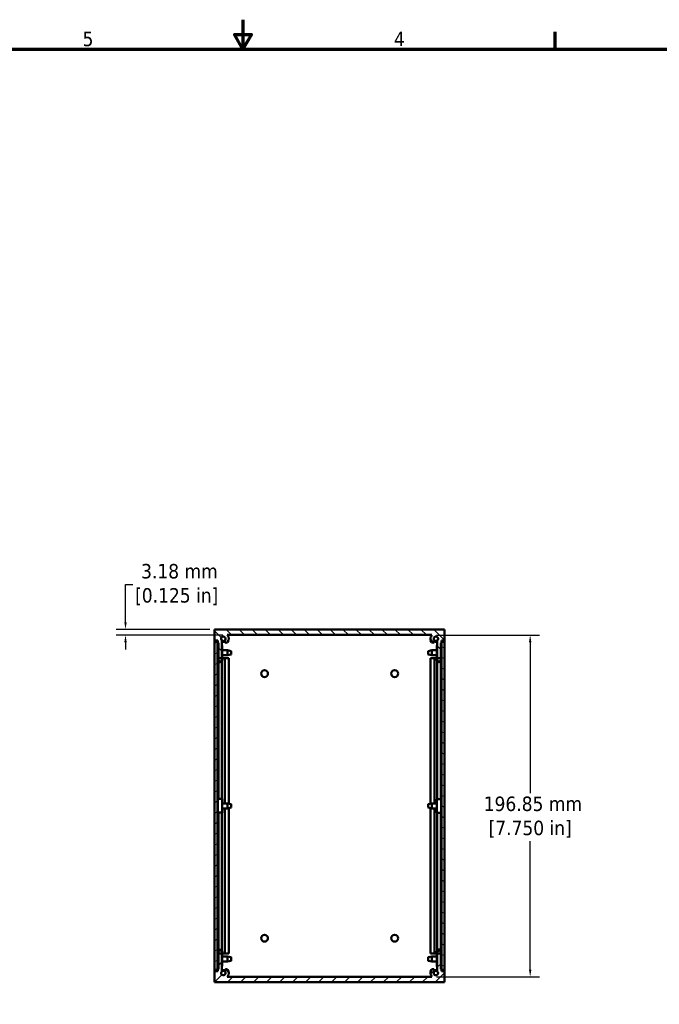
# Model space of a CAD drawing. Header units: millimetres. Extents: x 4 to 1435, y 25 to 906.
# Tile 13 of 18: x 591 to 960, y 339 to 906. Entities that reach past the tile are written whole.
import ezdxf

# ---------------------------------------------------------------- set-up
doc = ezdxf.new("R2010")
doc.units = ezdxf.units.MM
doc.header["$LTSCALE"] = 1.666667
for name, color, linetype, lineweight in [('Border (ANSI)', 7, 'Continuous', 70), ('Dimension (ANSI)', 7, 'Continuous', 25), ('Hatch (ANSI)', 7, 'Continuous', 18), ('Visible (ANSI)', 7, 'Continuous', 50)]:
    doc.layers.add(name, color=color, linetype=linetype, lineweight=lineweight)
doc.styles.add('Note Text (ANSI)', font='tahoma.ttf')
doc.dimstyles.new('Default - mm (ANSI)', dxfattribs={"dimscale": 1.666667, "dimtxt": 5, "dimasz": 2.5, "dimexe": 3.175, "dimexo": 1.6002, "dimgap": 0.8, "dimtad": 0, "dimtih": 1, "dimtoh": 1, "dimrnd": 1e-08, "dimzin": 0, "dimdsep": 46, "dimtxsty": 'Note Text (ANSI)', "dimcen": 0.09, "dimdle": 10, "dimclrd": 256, "dimclre": 256, "dimclrt": 256, "dimadec": 1, "dimazin": 0, "dimtfac": 0.6096, "dimtofl": 0, "dimtmove": 0, "dimatfit": 3, "dimldrblk": 'Filled-1', "dimfxl": 1, "dimtolj": 1, "dimtzin": 0, "dimlwd": -1, "dimlwe": -1, "dimarcsym": 0})

# ---------------------------------------------------------------- blocks, each defined once
blk = doc.blocks.new('Borders Default Border')
at = {"layer": 'Border (ANSI)'}
blk.add_line((539.75, 533.4), (539.75, 539.42), dxfattribs=at)
at = {"layer": 'Border (ANSI)', "flags": 128}
for points in [[(431.8, 543.56), (431.8, 533.4), (428.87, 538.48), (434.73, 538.48), (431.8, 533.4)], [(12.7, 25.4), (12.7, 533.4), (850.9, 533.4), (850.9, 25.4), (12.7, 25.4)]]:
    blk.add_lwpolyline(points, dxfattribs=at)
at = {"layer": 'Border (ANSI)', "char_height": 5, "attachment_point": 7, "style": 'Note Text (ANSI)'}
for s, insert in [('4', (484.03, 534.42)), ('5', (376.36, 534.31))]:
    blk.add_mtext(s, dxfattribs=dict(at, insert=insert))
blk = doc.blocks.new('*D8')
at = {"layer": 'Defpoints', "color": 0, "transparency": 16777216}
for p in [(828.53, 551.57), (828.53, 354.72), (885.19, 354.72)]:
    blk.add_point(p, dxfattribs=at)
at = {"layer": 'Dimension (ANSI)', "transparency": 16777216}
for p, q in [((831.2, 551.57), (890.49, 551.57)), ((885.19, 547.41), (885.19, 460.48)), ((885.19, 358.89), (885.19, 432.84)), ((831.2, 354.72), (890.49, 354.72))]:
    blk.add_line(p, q, dxfattribs=at)
for points in [[(884.5, 547.41), (885.89, 547.41), (885.19, 551.57)], [(884.5, 358.89), (885.89, 358.89), (885.19, 354.72)]]:
    blk.add_solid(points, dxfattribs=at)
at = {"layer": 'Dimension (ANSI)', "transparency": 16777216, "insert": (885.19, 446.66), "char_height": 8.3333, "attachment_point": 5, "style": 'Note Text (ANSI)'}
blk.add_mtext('\\A1; 196.85 mm\\P[7.750 in]', dxfattribs=at)
blk = doc.blocks.new('Filled-1')
at = {"color": 0}
for p, q in [((0, 0), (-1, 0.33)), ((-1, 0.33), (-1, -0.33)), ((-1, 0), (0, 0)), ((-1, -0.33), (0, 0))]:
    blk.add_line(p, q, dxfattribs=at)
at = {"color": 0, "flags": 128}
blk.add_lwpolyline([(-1, -0.33), (0, 0), (-1, 0.33), (-1, -0.33)], dxfattribs=at)
at = {"color": 0}
blk.add_solid([(-1, -0.33), (0, 0), (-1, 0.33), (-1, -0.33)], dxfattribs=at)
blk = doc.blocks.new('*D14')
at = {"layer": 'Defpoints', "color": 0, "transparency": 16777216}
for p in [(652.01, 551.57), (703.31, 554.75), (710.68, 551.57)]:
    blk.add_point(p, dxfattribs=at)
at = {"layer": 'Dimension (ANSI)', "transparency": 16777216}
for p, q in [((652.01, 558.92), (652.01, 580.61)), ((652.01, 580.61), (656.18, 580.61)), ((700.64, 554.75), (646.72, 554.75)), ((708.01, 551.57), (646.72, 551.57)), ((652.01, 547.41), (652.01, 543.24))]:
    blk.add_line(p, q, dxfattribs=at)
for points in [[(651.32, 558.92), (652.71, 558.92), (652.01, 554.75)], [(651.32, 547.41), (652.71, 547.41), (652.01, 551.57)]]:
    blk.add_solid(points, dxfattribs=at)
at = {"layer": 'Dimension (ANSI)', "transparency": 16777216, "insert": (681.52, 580.61), "char_height": 8.3333, "attachment_point": 5, "style": 'Note Text (ANSI)'}
blk.add_mtext('\\A1; 3.18 mm\\P[0.125 in]', dxfattribs=at)

msp = doc.modelspace()

# ---------------------------------------------------------------- hatches: boundary and pattern name
at = {"layer": 'Hatch (ANSI)'}
h = msp.add_hatch(dxfattribs=at)
h.set_pattern_fill('ANSI31', color=256, scale=42.333333, angle=90, style=0)
h.set_pattern_definition([(135, (0, 0), (-3.741773, -3.741773), [])])
edge = h.paths.add_edge_path()
edge.add_line((833.688, 547.13), (834.069, 547.13))
edge.add_line((834.069, 547.13), (834.069, 548.4))
edge.add_line((834.069, 548.4), (835.898, 548.4))
edge.add_line((835.898, 548.4), (835.898, 554.75))
edge.add_line((835.898, 554.75), (703.31, 554.75))
edge.add_line((703.31, 554.75), (703.31, 548.4))
edge.add_line((703.31, 548.4), (705.139, 548.4))
edge.add_line((705.139, 548.4), (705.139, 547.13))
edge.add_line((705.139, 547.13), (705.52, 547.13))
edge.add_line((705.52, 547.13), (705.52, 538.24))
edge.add_line((705.52, 538.24), (707.552, 538.24))
edge.add_line((707.552, 538.24), (707.552, 548.43))
edge.add_ellipse((708.352, 549.416), major_axis=(-0.8, -0.986), ratio=1, start_angle=91.65122, end_angle=360, ccw=False)
edge.add_ellipse((710.118, 548.066), major_axis=(-0.757, 0.579), ratio=1, start_angle=0, end_angle=180.00443)
edge.add_ellipse((708.352, 549.416), major_axis=(2.522, -1.928), ratio=1, start_angle=0, end_angle=80.25039)
edge.add_line((710.68, 551.575), (828.528, 551.575))
edge.add_ellipse((830.855, 549.415), major_axis=(-2.327, 2.16), ratio=1, start_angle=0, end_angle=80.27895)
edge.add_ellipse((829.09, 548.065), major_axis=(-0.757, -0.579), ratio=1, start_angle=0, end_angle=52.5849)
edge.add_ellipse((829.09, 548.065), major_axis=(0, -0.953), ratio=1, start_angle=0, end_angle=127.40593)
edge.add_ellipse((830.856, 549.416), major_axis=(-1.009, -0.771), ratio=1, start_angle=91.64419, end_angle=360, ccw=False)
edge.add_line((831.656, 548.43), (831.656, 538.24))
edge.add_line((831.656, 538.24), (833.688, 538.24))
edge.add_line((833.688, 538.24), (833.688, 547.13))
h = msp.add_hatch(dxfattribs=at)
h.set_pattern_fill('ANSI31', color=256, scale=42.333333, angle=165, style=0)
h.set_pattern_definition([(210, (0, 0), (2.645833, -4.582718), [])])
h.paths.add_polyline_path([(705.11, 547.65), (703.31, 547.65), (703.31, 358.65), (705.11, 358.65)])
h = msp.add_hatch(dxfattribs=at)
h.set_pattern_fill('ANSI31', color=256, scale=42.333333, angle=105, style=0)
h.set_pattern_definition([(150, (0, 0), (-2.645833, -4.582718), [])])
h.paths.add_polyline_path([(835.898, 547.65), (834.098, 547.65), (834.098, 358.65), (835.898, 358.65)])
h = msp.add_hatch(dxfattribs=at)
h.set_pattern_fill('ANSI31', color=256, scale=42.333333, angle=180, style=0)
h.set_pattern_definition([(225, (0, 0), (3.741773, -3.741773), [])])
edge = h.paths.add_edge_path()
edge.add_line((834.069, 359.17), (833.688, 359.17))
edge.add_line((833.688, 359.17), (833.688, 368.06))
edge.add_line((833.688, 368.06), (831.656, 368.06))
edge.add_line((831.656, 368.06), (831.656, 357.87))
edge.add_ellipse((830.856, 356.884), major_axis=(0.8, 0.986), ratio=1, start_angle=91.64419, end_angle=360, ccw=False)
edge.add_ellipse((829.09, 358.234), major_axis=(0.757, -0.579), ratio=1, start_angle=0, end_angle=127.40593)
edge.add_ellipse((829.09, 358.235), major_axis=(0, 0.952), ratio=1, start_angle=0, end_angle=52.5849)
edge.add_ellipse((830.855, 356.885), major_axis=(-2.522, 1.929), ratio=1, start_angle=0, end_angle=80.27895)
edge.add_line((828.528, 354.725), (710.68, 354.725))
edge.add_ellipse((708.352, 356.884), major_axis=(2.328, -2.159), ratio=1, start_angle=0, end_angle=80.25039)
edge.add_ellipse((710.118, 358.234), major_axis=(0.757, 0.579), ratio=1, start_angle=0, end_angle=180.00443)
edge.add_ellipse((708.352, 356.884), major_axis=(1.009, 0.772), ratio=1, start_angle=91.65122, end_angle=360, ccw=False)
edge.add_line((707.552, 357.87), (707.552, 368.06))
edge.add_line((707.552, 368.06), (705.52, 368.06))
edge.add_line((705.52, 368.06), (705.52, 359.17))
edge.add_line((705.52, 359.17), (705.139, 359.17))
edge.add_line((705.139, 359.17), (705.139, 357.9))
edge.add_line((705.139, 357.9), (703.31, 357.9))
edge.add_line((703.31, 357.9), (703.31, 351.55))
edge.add_line((703.31, 351.55), (835.898, 351.55))
edge.add_line((835.898, 351.55), (835.898, 357.9))
edge.add_line((835.898, 357.9), (834.069, 357.9))
edge.add_line((834.069, 357.9), (834.069, 359.17))

# ---------------------------------------------------------------- linework, layer by layer
at = {"layer": 'Visible (ANSI)'}
for p, q in [((835.898, 554.75), (703.31, 554.75)), ((703.31, 554.75), (703.31, 548.4)), ((710.68, 551.575), (828.528, 551.575)), ((835.898, 548.4), (835.898, 554.75)), ((703.31, 547.65), (703.31, 548.4)), ((703.31, 548.4), (705.139, 548.4)), ((705.11, 547.65), (703.31, 547.65)), ((703.31, 547.65), (703.31, 358.65)), ((705.11, 358.65), (705.11, 547.65)), ((705.139, 548.4), (705.139, 547.13)), ((705.139, 547.13), (705.52, 547.13)), ((705.264, 537.359), (705.264, 545.507)), ((705.264, 545.507), (705.52, 545.507)), ((705.52, 547.13), (705.52, 538.24)), ((707.552, 538.24), (707.552, 548.43)), ((707.552, 545.507), (707.776, 545.507)), ((707.776, 545.507), (707.776, 537.359)), ((831.432, 545.464), (831.656, 545.464)), ((831.432, 537.314), (831.432, 545.464)), ((831.656, 548.43), (831.656, 538.24)), ((833.688, 547.13), (834.069, 547.13)), ((833.688, 538.24), (833.688, 547.13)), ((833.688, 545.464), (833.944, 545.464)), ((833.944, 545.464), (833.944, 537.314)), ((834.069, 547.13), (834.069, 548.4)), ((834.069, 548.4), (835.898, 548.4)), ((835.898, 547.65), (834.098, 547.65)), ((834.098, 547.65), (834.098, 358.65)), ((835.898, 548.4), (835.898, 547.65)), ((835.898, 358.65), (835.898, 547.65)), ((705.11, 542.772), (705.264, 542.772)), ((705.11, 539.928), (705.264, 539.928)), ((707.776, 542.772), (710.727, 542.772)), ((707.776, 539.928), (710.727, 539.928)), ((710.727, 539.928), (710.727, 542.772)), ((712.835, 542.353), (710.727, 542.772)), ((712.835, 540.347), (710.727, 539.928)), ((712.835, 542.353), (712.835, 540.347)), ((826.373, 542.353), (828.481, 542.772)), ((826.373, 540.347), (826.373, 542.353)), ((826.373, 540.347), (828.481, 539.928)), ((828.481, 542.772), (828.481, 539.928)), ((831.432, 542.772), (828.481, 542.772)), ((831.432, 539.928), (828.481, 539.928)), ((834.098, 542.772), (833.944, 542.772)), ((834.098, 539.928), (833.944, 539.928)), ((705.139, 538.25), (705.11, 538.25)), ((705.264, 538.25), (705.139, 538.25)), ((705.139, 538.25), (705.139, 454.572)), ((705.264, 537.192), (705.264, 537.359)), ((705.52, 538.24), (707.552, 538.24)), ((705.52, 538.24), (705.52, 537.359)), ((705.52, 536.433), (705.52, 457.161)), ((707.52, 537.359), (707.52, 538.24)), ((707.552, 536.477), (707.552, 457.16)), ((709.165, 538.25), (707.776, 538.25)), ((707.776, 537.192), (707.776, 537.359)), ((709.165, 538.25), (710.874, 538.25)), ((709.165, 538.25), (709.165, 454.572)), ((710.874, 538.25), (711.527, 538.25)), ((711.527, 538.25), (711.527, 454.413)), ((827.68, 538.25), (828.334, 538.25)), ((827.68, 538.25), (827.68, 454.413)), ((828.334, 538.25), (829.09, 538.25)), ((829.09, 538.25), (830.043, 538.25)), ((831.432, 538.25), (830.043, 538.25)), ((830.043, 538.25), (830.043, 454.572)), ((831.432, 537.314), (831.432, 537.236)), ((831.656, 538.24), (833.688, 538.24)), ((831.656, 536.52), (831.656, 457.075)), ((831.688, 538.24), (831.688, 537.314)), ((833.688, 537.314), (833.688, 538.24)), ((833.688, 536.476), (833.688, 457.075)), ((834.069, 538.25), (833.944, 538.25)), ((833.944, 537.314), (833.944, 537.236)), ((834.098, 538.25), (834.069, 538.25)), ((834.069, 538.25), (834.069, 454.572)), ((705.11, 454.572), (705.264, 454.572)), ((705.264, 449.298), (705.264, 457.147)), ((707.776, 449.298), (707.776, 457.147)), ((707.776, 454.572), (710.727, 454.572)), ((710.727, 451.728), (710.727, 454.572)), ((712.835, 454.153), (710.727, 454.572)), ((712.835, 454.153), (712.835, 452.147)), ((826.373, 454.153), (828.481, 454.572)), ((826.373, 452.147), (826.373, 454.153)), ((828.481, 454.572), (828.481, 451.728)), ((831.432, 454.572), (828.481, 454.572)), ((831.432, 457.075), (831.432, 449.225)), ((831.432, 457.075), (833.944, 457.075)), ((833.944, 457.075), (833.944, 449.225)), ((834.098, 454.572), (833.944, 454.572)), ((705.11, 451.728), (705.264, 451.728)), ((705.139, 451.728), (705.139, 368.05)), ((705.264, 449.153), (705.264, 449.298)), ((705.52, 449.153), (705.264, 449.153)), ((705.52, 449.298), (705.52, 449.28)), ((705.52, 449.28), (705.52, 369.839)), ((707.52, 449.28), (707.52, 449.298)), ((707.552, 449.28), (707.552, 369.795)), ((707.776, 449.153), (707.552, 449.153)), ((707.776, 451.728), (710.727, 451.728)), ((707.776, 449.298), (707.776, 449.153)), ((709.165, 451.728), (709.165, 368.05)), ((712.835, 452.147), (710.727, 451.728)), ((711.527, 451.887), (711.527, 368.05)), ((826.373, 452.147), (828.481, 451.728)), ((827.68, 451.887), (827.68, 368.05)), ((831.432, 451.728), (828.481, 451.728)), ((830.043, 451.728), (830.043, 368.05)), ((833.944, 449.225), (831.432, 449.225)), ((831.656, 449.225), (831.656, 369.91)), ((833.688, 449.225), (833.688, 369.954)), ((834.098, 451.728), (833.944, 451.728)), ((834.069, 451.728), (834.069, 368.05)), ((705.264, 360.929), (705.264, 369.079)), ((705.52, 369.079), (705.52, 368.06)), ((707.52, 368.06), (707.52, 369.079)), ((707.776, 369.079), (707.776, 360.929)), ((831.432, 361.053), (831.432, 369.195)), ((831.688, 369.195), (831.688, 368.06)), ((833.688, 368.06), (833.688, 369.195)), ((833.944, 369.195), (833.944, 361.053)), ((705.11, 368.05), (705.139, 368.05)), ((705.11, 366.372), (705.264, 366.372)), ((705.11, 363.528), (705.264, 363.528)), ((705.139, 368.05), (705.264, 368.05)), ((707.552, 368.06), (705.52, 368.06)), ((705.52, 368.06), (705.52, 359.17)), ((707.552, 357.87), (707.552, 368.06)), ((707.776, 368.05), (709.165, 368.05)), ((707.776, 366.372), (710.727, 366.372)), ((707.776, 363.528), (710.727, 363.528)), ((710.874, 368.05), (709.165, 368.05)), ((710.727, 363.528), (710.727, 366.372)), ((712.835, 365.953), (710.727, 366.372)), ((712.835, 363.947), (710.727, 363.528)), ((711.527, 368.05), (710.874, 368.05)), ((712.835, 365.953), (712.835, 363.947)), ((826.373, 365.953), (828.481, 366.372)), ((826.373, 363.947), (826.373, 365.953)), ((826.373, 363.947), (828.481, 363.528)), ((828.334, 368.05), (827.68, 368.05)), ((829.09, 368.05), (828.334, 368.05)), ((828.481, 366.372), (828.481, 363.528)), ((831.432, 366.372), (828.481, 366.372)), ((831.432, 363.528), (828.481, 363.528)), ((830.043, 368.05), (829.09, 368.05)), ((830.043, 368.05), (831.432, 368.05)), ((833.688, 368.06), (831.656, 368.06)), ((831.656, 368.06), (831.656, 357.87)), ((833.688, 359.17), (833.688, 368.06)), ((833.944, 368.05), (834.069, 368.05)), ((834.098, 366.372), (833.944, 366.372)), ((834.098, 363.528), (833.944, 363.528)), ((834.069, 368.05), (834.098, 368.05)), ((703.31, 357.9), (703.31, 358.65)), ((703.31, 358.65), (705.11, 358.65)), ((705.139, 357.9), (703.31, 357.9)), ((703.31, 357.9), (703.31, 351.55)), ((705.52, 359.17), (705.139, 359.17)), ((705.139, 359.17), (705.139, 357.9)), ((705.264, 360.929), (705.264, 360.821)), ((705.52, 360.929), (705.264, 360.929)), ((705.264, 360.821), (705.52, 360.821)), ((707.776, 360.929), (707.552, 360.929)), ((707.552, 360.821), (707.776, 360.821)), ((707.776, 360.929), (707.776, 360.821)), ((831.656, 361.053), (831.432, 361.053)), ((831.432, 360.705), (831.432, 361.053)), ((831.432, 360.705), (831.656, 360.705)), ((833.944, 361.053), (833.688, 361.053)), ((833.688, 360.705), (833.944, 360.705)), ((834.069, 359.17), (833.688, 359.17)), ((833.944, 360.705), (833.944, 361.053)), ((834.069, 357.9), (834.069, 359.17)), ((835.898, 357.9), (834.069, 357.9)), ((834.098, 358.65), (835.898, 358.65)), ((835.898, 358.65), (835.898, 357.9)), ((835.898, 351.55), (835.898, 357.9)), ((828.528, 354.725), (710.68, 354.725)), ((703.31, 351.55), (835.898, 351.55))]:
    msp.add_line(p, q, dxfattribs=at)
for centre in [(732.104, 529.35), (807.104, 529.35), (732.104, 376.95), (807.104, 376.95)]:
    msp.add_circle(centre, 1.981, dxfattribs=at)
for centre, radius, start, end in [((708.352, 549.416), 1.27, 322.5941, 230.94287), ((708.352, 549.416), 3.175, 322.59847, 42.84886), ((830.855, 549.415), 3.175, 137.13615, 217.4151), ((830.856, 549.416), 1.27, 309.05012, 217.40593), ((708.352, 549.416), 1.359, 233.92394, 309.33389), ((708.352, 549.416), 1.753, 242.83344, 298.36726), ((710.118, 548.066), 0.952, 142.59404, 322.59847), ((829.09, 548.065), 0.952, 217.4151, 270), ((829.09, 548.065), 0.953, 270, 37.40593), ((830.856, 549.416), 1.359, 230.69341, 306.07606), ((830.856, 549.416), 1.753, 241.65032, 297.16656), ((708.352, 356.884), 1.27, 129.05713, 37.4059), ((708.352, 356.884), 1.753, 61.63274, 117.16656), ((708.352, 356.884), 1.359, 50.66611, 126.07606), ((710.118, 358.234), 0.953, 37.40153, 217.40596), ((708.352, 356.884), 3.175, 317.15114, 37.40153), ((830.855, 356.885), 3.175, 142.5849, 222.86385), ((829.09, 358.235), 0.952, 90, 142.5849), ((829.09, 358.234), 0.953, 322.59407, 90), ((830.856, 356.884), 1.27, 142.59407, 50.94988), ((830.856, 356.884), 1.359, 53.92394, 129.30659), ((830.856, 356.884), 1.753, 62.83344, 118.34968)]:
    msp.add_arc(centre, radius, start, end, dxfattribs=at)
for centre, major_axis, ratio, start_param, end_param in [((706.52, 537.359), (1.256, 0), 0.999774, 3.1415927, 6.2831853), ((706.52, 537.192), (-1.256, 0), 0.999774, 0, 3.1415927), ((706.52, 537.359), (-1, 0), 0.999774, 0, 3.1415927), ((832.688, 537.314), (1.256, 0), 0.99995, 3.1415927, 6.2831853), ((832.688, 537.236), (-1.256, 0), 0.99995, 0, 3.1415927), ((832.688, 537.314), (-1, 0), 0.99995, 0, 3.1415927), ((706.52, 457.147), (1.256, 0), 0.0178267, 0, 3.1415926), ((706.52, 449.298), (-1.256, 0), 0.0178267, 3.1415926, 6.2831853), ((706.52, 449.298), (1, 0), 0.0178267, 0, 3.1415927), ((706.52, 369.079), (-1.256, 0), 0.9999056, 3.1415927, 6.2831853), ((706.52, 369.079), (1, 0), 0.9999056, 0, 3.1415927), ((706.52, 368.971), (-1, 0), 0.9999056, 3.1415927, 6.2831853), ((832.688, 369.195), (-1.256, 0), 0.9990159, 3.1415927, 6.2831853), ((832.688, 369.195), (1, 0), 0.9990159, 0, 3.1415927), ((832.688, 368.847), (-1, 0), 0.9990159, 3.1415927, 6.2831853)]:
    msp.add_ellipse(centre, major_axis=major_axis, ratio=ratio, start_param=start_param, end_param=end_param, dxfattribs=at)

# ---------------------------------------------------------------- block references
at = {"xscale": 1.666666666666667, "yscale": 1.666666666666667, "zscale": 1.666666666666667}
msp.add_blockref('Borders Default Border', (0, 0), dxfattribs=at)

# ---------------------------------------------------------------- dimensions: what is measured, and where the dimension line sits
at = {"layer": 'Dimension (ANSI)'}
for base, p1, p2, angle, text, picture, middle in [((652.013021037, 551.57497589), (703.310139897, 554.74997589), (710.67998835, 551.57497589), 90, ' <> mm\\X[0.125 in]', '*D14', (681.516826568, 580.613157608)), ((885.195, 354.725), (828.528, 551.575), (828.528, 354.725), 270, ' <> mm\\X[7.750 in]', '*D8', (885.195, 446.661))]:
    dim = msp.add_linear_dim(base=base, p1=p1, p2=p2, angle=angle, text=text, dimstyle='Default - mm (ANSI)', override={"dimdec": 2, "dimpost": '', "dimtp": 0, "dimtm": 0, "dimtdec": 2, "dimatfit": 1}, dxfattribs=at)
    dim.commit()
    dim.dimension.update_dxf_attribs({"geometry": picture, "text_midpoint": middle, "dimtype": 160})

doc.saveas('drawing.dxf')
